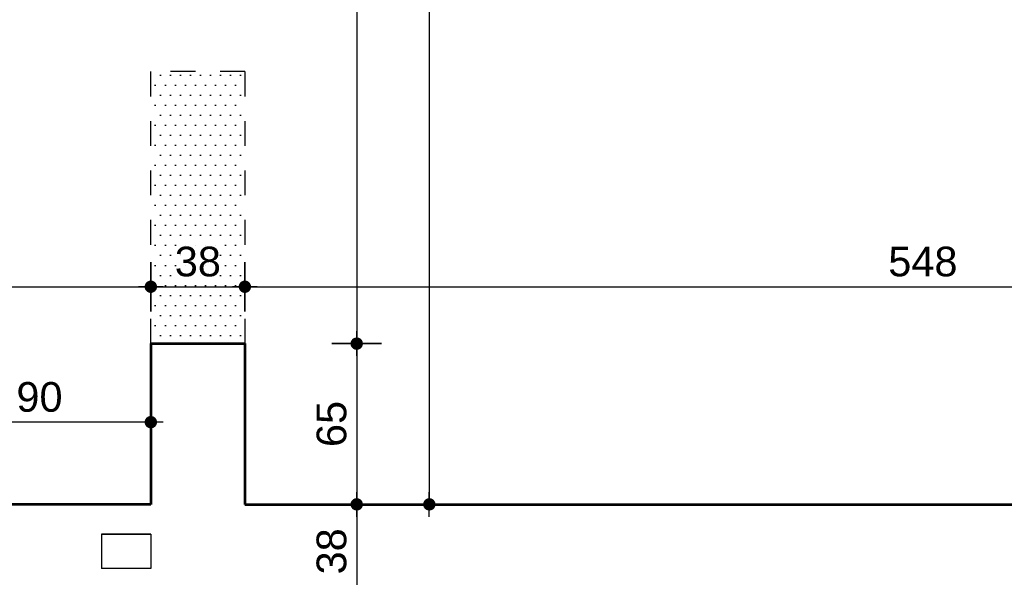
# Model space of a CAD drawing. Header units: millimetres. Extents: x 11979 to 23691, y 12825 to 41978.
# Tile 246 of 256: x 20894 to 21292, y 38335 to 38561. Entities that reach past the tile are written whole.
import ezdxf

# ---------------------------------------------------------------- set-up
doc = ezdxf.new("R2010")
doc.units = ezdxf.units.MM
doc.linetypes.add('4002', pattern=[2, 1, -1])
for name, color, linetype in [('-LI-WIDOK', 2, 'Continuous'), ('-WYMIAR', 8, 'Continuous'), ('_PROJEKTOWANE', 5, 'Continuous')]:
    doc.layers.add(name, color=color, linetype=linetype)
doc.layers.add('-ŚCIANY DZIAŁOWE', color=3, linetype='Continuous', lineweight=35)
doc.layers.add('-ŚCIANY NOŚNE', color=4, linetype='Continuous', lineweight=53)
doc.layers.add('DO USU', color=7, linetype='Continuous', true_color=0x969696)
doc.layers.add('ISTN. BUD', color=253, linetype='Continuous', true_color=0x828282)
doc.styles.get("Standard").update_dxf_attribs({"font": 'arial.ttf'})
doc.dimstyles.new('CZA-KROPKA-50', dxfattribs={"dimtxt": 12, "dimasz": 1, "dimexe": 2, "dimexo": 25, "dimgap": 4, "dimtad": 1, "dimdec": 1, "dimrnd": 0.5, "dimzin": 9, "dimdsep": 46, "dimtxsty": 'Standard', "dimblk": 'CZA-KROPKA', "dimblk1": 'CZA-KROPKA', "dimblk2": 'CZA-KROPKA', "dimsah": 1, "dimcen": -20, "dimse1": 1, "dimse2": 1, "dimclrd": 8, "dimclre": 8, "dimclrt": 9, "dimadec": 0, "dimazin": 0, "dimtfac": 1, "dimtdec": 1, "dimtmove": 1, "dimatfit": 3, "dimldrblk": 'CZA-KROPKA', "dimfxl": 1, "dimtolj": 1, "dimtzin": 9, "dimarcsym": 0})

# ---------------------------------------------------------------- blocks, each defined once
blk = doc.blocks.new('CZA-KROPKA')
at = {"layer": '-WYMIAR', "linetype": 'ByBlock'}
for p, q in [((0, 10), (0, -10)), ((5, 0), (-5, 0))]:
    blk.add_line(p, q, dxfattribs=at)
at = {"layer": '-WYMIAR', "linetype": 'ByBlock', "const_width": 2.5}
blk.add_lwpolyline([(-1.25, 0, 1), (1.25, 0, 1)], format="xyb", close=True, dxfattribs=at)
blk = doc.blocks.new('*D1290')
at = {"layer": '-LI-WIDOK', "color": 8, "lineweight": -2}
blk.add_line((20448.27, 38452.65), (20946.27, 38452.65), dxfattribs=at)
at = {"layer": 'Defpoints', "color": 0}
for p in [(20447.27, 38452.65), (20947.27, 38452.65), (20947.27, 38452.15)]:
    blk.add_point(p, dxfattribs=at)
at = {"layer": '-LI-WIDOK', "color": 8, "lineweight": -2, "rotation": 180}
blk.add_blockref('CZA-KROPKA', (20447.27, 38452.65), dxfattribs=at)
at = {"layer": '-LI-WIDOK', "color": 8, "lineweight": -2}
blk.add_blockref('CZA-KROPKA', (20947.27, 38452.65), dxfattribs=at)
at = {"layer": '-LI-WIDOK', "color": 9, "insert": (20697.27, 38462.78), "char_height": 12, "attachment_point": 5}
blk.add_mtext('\\A1;500', dxfattribs=at)
blk = doc.blocks.new('*D1291')
at = {"layer": '-LI-WIDOK', "color": 8, "lineweight": -2}
blk.add_line((20948.27, 38452.65), (20984.27, 38452.65), dxfattribs=at)
at = {"layer": 'Defpoints', "color": 0}
for p in [(20947.27, 38452.65), (20985.27, 38452.65), (20985.27, 38452.15)]:
    blk.add_point(p, dxfattribs=at)
at = {"layer": '-LI-WIDOK', "color": 8, "lineweight": -2, "rotation": 180}
blk.add_blockref('CZA-KROPKA', (20947.27, 38452.65), dxfattribs=at)
at = {"layer": '-LI-WIDOK', "color": 8, "lineweight": -2}
blk.add_blockref('CZA-KROPKA', (20985.27, 38452.65), dxfattribs=at)
at = {"layer": '-LI-WIDOK', "color": 9, "insert": (20966.27, 38462.78), "char_height": 12, "attachment_point": 5}
blk.add_mtext('\\A1;38', dxfattribs=at)
blk = doc.blocks.new('*D1292')
at = {"layer": '-LI-WIDOK', "color": 8, "lineweight": -2}
blk.add_line((20986.27, 38452.65), (21532.27, 38452.65), dxfattribs=at)
at = {"layer": 'Defpoints', "color": 0}
for p in [(20985.27, 38452.65), (21533.27, 38452.65), (21533.27, 38449.15)]:
    blk.add_point(p, dxfattribs=at)
at = {"layer": '-LI-WIDOK', "color": 8, "lineweight": -2, "rotation": 180}
blk.add_blockref('CZA-KROPKA', (20985.27, 38452.65), dxfattribs=at)
at = {"layer": '-LI-WIDOK', "color": 8, "lineweight": -2}
blk.add_blockref('CZA-KROPKA', (21533.27, 38452.65), dxfattribs=at)
at = {"layer": '-LI-WIDOK', "color": 9, "insert": (21259.27, 38462.78), "char_height": 12, "attachment_point": 5}
blk.add_mtext('\\A1;548', dxfattribs=at)
blk = doc.blocks.new('*D1310')
at = {"layer": '-LI-WIDOK', "color": 8, "lineweight": -2}
blk.add_line((21030.47, 38428.65), (21030.47, 38365.65), dxfattribs=at)
at = {"layer": 'Defpoints', "color": 0}
for p in [(20985.27, 38429.65), (20985.27, 38364.65), (21030.47, 38364.65)]:
    blk.add_point(p, dxfattribs=at)
at = {"layer": '-LI-WIDOK', "color": 8, "lineweight": -2}
for p, rotation in [((21030.47, 38429.65), 90), ((21030.47, 38364.65), 270)]:
    blk.add_blockref('CZA-KROPKA', p, dxfattribs=dict(at, rotation=rotation))
at = {"layer": '-LI-WIDOK', "color": 9, "insert": (21020.34, 38397.15), "char_height": 12, "attachment_point": 5, "rotation": 90}
blk.add_mtext('\\A1;65', dxfattribs=at)
blk = doc.blocks.new('*D1311')
at = {"layer": '-LI-WIDOK', "color": 8, "lineweight": -2}
blk.add_line((21030.47, 38363.65), (21030.47, 38327.65), dxfattribs=at)
at = {"layer": 'Defpoints', "color": 0}
for p in [(20985.27, 38364.65), (20972.27, 38326.65), (21030.47, 38326.65)]:
    blk.add_point(p, dxfattribs=at)
at = {"layer": '-LI-WIDOK', "color": 8, "lineweight": -2}
for p, rotation in [((21030.47, 38364.65), 90), ((21030.47, 38326.65), 270)]:
    blk.add_blockref('CZA-KROPKA', p, dxfattribs=dict(at, rotation=rotation))
at = {"layer": '-LI-WIDOK', "color": 9, "insert": (21020.33, 38345.65), "char_height": 12, "attachment_point": 5, "rotation": 90}
blk.add_mtext('\\A1;38', dxfattribs=at)
blk = doc.blocks.new('*D1434')
at = {"layer": '-LI-WIDOK', "color": 8, "lineweight": -2}
blk.add_line((22263.24, 39201.65), (22263.24, 37781.65), dxfattribs=at)
at = {"layer": 'Defpoints', "color": 0}
for p in [(20999.74, 39202.65), (22109.27, 37780.65), (22263.24, 37780.65)]:
    blk.add_point(p, dxfattribs=at)
at = {"layer": '-LI-WIDOK', "color": 8, "lineweight": -2}
for p, rotation in [((22263.24, 39202.65), 90), ((22263.24, 37780.65), 270)]:
    blk.add_blockref('CZA-KROPKA', p, dxfattribs=dict(at, rotation=rotation))
at = {"layer": '-LI-WIDOK', "color": 9, "insert": (22253.21, 38491.65), "char_height": 12, "attachment_point": 5, "rotation": 90}
blk.add_mtext('\\A1;1422', dxfattribs=at)
blk = doc.blocks.new('*D1437')
at = {"layer": '-LI-WIDOK', "color": 8, "lineweight": -2}
blk.add_line((22191.04, 38900.65), (22191.04, 38409.65), dxfattribs=at)
at = {"layer": 'Defpoints', "color": 0}
for p in [(20999.74, 38901.65), (22109.27, 38408.65), (22191.04, 38408.65)]:
    blk.add_point(p, dxfattribs=at)
at = {"layer": '-LI-WIDOK', "color": 8, "lineweight": -2}
for p, rotation in [((22191.04, 38901.65), 90), ((22191.04, 38408.65), 270)]:
    blk.add_blockref('CZA-KROPKA', p, dxfattribs=dict(at, rotation=rotation))
at = {"layer": '-LI-WIDOK', "color": 9, "insert": (22180.91, 38655.15), "char_height": 12, "attachment_point": 5, "rotation": 90}
blk.add_mtext('\\A1;493', dxfattribs=at)
blk = doc.blocks.new('*D1463')
at = {"layer": '-ŚCIANY DZIAŁOWE', "color": 8, "lineweight": -2}
blk.add_line((21030.47, 38748.65), (21030.47, 38430.65), dxfattribs=at)
at = {"layer": 'Defpoints', "color": 0}
for p in [(20985.27, 38749.65), (20985.27, 38429.65), (21030.47, 38429.65)]:
    blk.add_point(p, dxfattribs=at)
at = {"layer": '-ŚCIANY DZIAŁOWE', "color": 8, "lineweight": -2}
for p, rotation in [((21030.47, 38749.65), 90), ((21030.47, 38429.65), 270)]:
    blk.add_blockref('CZA-KROPKA', p, dxfattribs=dict(at, rotation=rotation))
at = {"layer": '-ŚCIANY DZIAŁOWE', "color": 9, "insert": (21020.33, 38589.65), "char_height": 12, "attachment_point": 5, "rotation": 90, "bg_fill": 3, "box_fill_scale": 1.1, "bg_fill_color": 257, "bg_fill_transparency": 0}
blk.add_mtext('\\A1;320', dxfattribs=at)
blk = doc.blocks.new('*D1677')
at = {"layer": '_PROJEKTOWANE', "color": 8, "lineweight": -2}
blk.add_line((21059.81, 38862.65), (21059.81, 38365.65), dxfattribs=at)
at = {"layer": 'Defpoints', "color": 0}
for p in [(21007.52, 38863.65), (21059.81, 38364.65), (21119.98, 38364.65)]:
    blk.add_point(p, dxfattribs=at)
at = {"layer": '_PROJEKTOWANE', "color": 8, "lineweight": -2}
for p, rotation in [((21059.81, 38863.65), 90), ((21059.81, 38364.65), 270)]:
    blk.add_blockref('CZA-KROPKA', p, dxfattribs=dict(at, rotation=rotation))
at = {"layer": '_PROJEKTOWANE', "color": 9, "insert": (21049.68, 38614.15), "char_height": 12, "attachment_point": 5, "rotation": 90}
blk.add_mtext('\\A1;499', dxfattribs=at)
blk = doc.blocks.new('*D1743')
at = {"layer": '_PROJEKTOWANE', "color": 8, "lineweight": -2}
blk.add_line((20946.27, 38397.89), (20858.27, 38397.89), dxfattribs=at)
at = {"layer": 'Defpoints', "color": 0}
for p in [(20857.27, 38397.89), (20857.27, 38364.65), (20947.27, 38364.65)]:
    blk.add_point(p, dxfattribs=at)
at = {"layer": '_PROJEKTOWANE', "color": 8, "lineweight": -2, "rotation": 180}
blk.add_blockref('CZA-KROPKA', (20857.27, 38397.89), dxfattribs=at)
at = {"layer": '_PROJEKTOWANE', "color": 8, "lineweight": -2}
blk.add_blockref('CZA-KROPKA', (20947.27, 38397.89), dxfattribs=at)
at = {"layer": '_PROJEKTOWANE', "color": 9, "insert": (20902.27, 38408.02), "char_height": 12, "attachment_point": 5}
blk.add_mtext('\\A1;90', dxfattribs=at)

msp = doc.modelspace()

# ---------------------------------------------------------------- linework, layer by layer
at = {"layer": '-LI-WIDOK'}
for p, q in [((20927.27, 38352.65), (20947.27, 38352.65)), ((20947.27, 38352.65), (20927.27, 38352.65)), ((20927.27, 38352.65), (20927.27, 38338.65)), ((20947.27, 38352.65), (20947.27, 38338.65)), ((20947.27, 38338.65), (20927.27, 38338.65))]:
    msp.add_line(p, q, dxfattribs=at)
at = {"layer": '-ŚCIANY NOŚNE'}
for p, q in [((20947.27, 38429.65), (20947.27, 38364.65)), ((20985.27, 38429.65), (20985.27, 38364.65)), ((20934.27, 38364.65), (20857.27, 38364.65)), ((20947.27, 38364.65), (20857.27, 38364.65)), ((20985.27, 38364.65), (21396.18, 38364.65))]:
    msp.add_line(p, q, dxfattribs=at)
at = {"layer": 'DO USU', "linetype": '4002', "ltscale": 10}
for p in [(20985.27, 38539.65), (20947.27, 38429.65)]:
    msp.add_line(p, (20947.27, 38539.65), dxfattribs=at)

# ---------------------------------------------------------------- dimensions: what is measured, and where the dimension line sits
at = {"layer": '-LI-WIDOK'}
for base, p1, p2, picture, middle in [((22263.24, 37780.65), (20999.74, 39202.65), (22109.27, 37780.65), '*D1434', (22253.21, 38491.65)), ((22191.04, 38408.65), (20999.74, 38901.65), (22109.27, 38408.65), '*D1437', (22180.91, 38655.15)), ((21030.47, 38364.65), (20985.27, 38429.65), (20985.27, 38364.65), '*D1310', (21020.34, 38397.15)), ((21030.47, 38326.65), (20985.27, 38364.65), (20972.27, 38326.65), '*D1311', (21020.33, 38345.65))]:
    dim = msp.add_linear_dim(base=base, p1=p1, p2=p2, angle=90, dimstyle='CZA-KROPKA-50', override={"dimfxl": 0, "dimfxlon": 1}, dxfattribs=at)
    dim.commit()
    dim.dimension.update_dxf_attribs({"geometry": picture, "text_midpoint": middle})
for base, p1, p2, picture, middle in [((20947.27, 38452.65), (20447.27, 38452.65), (20947.27, 38452.15), '*D1290', (20697.27, 38462.78)), ((20985.27, 38452.65), (20947.27, 38452.65), (20985.27, 38452.15), '*D1291', (20966.27, 38462.78)), ((21533.27, 38452.65), (20985.27, 38452.65), (21533.27, 38449.15), '*D1292', (21259.27, 38462.78))]:
    dim = msp.add_linear_dim(base=base, p1=p1, p2=p2, dimstyle='CZA-KROPKA-50', override={"dimfxl": 0, "dimfxlon": 1}, dxfattribs=at)
    dim.commit()
    dim.dimension.update_dxf_attribs({"geometry": picture, "text_midpoint": middle})
at = {"layer": '_PROJEKTOWANE'}
dim = msp.add_linear_dim(base=(20857.27, 38397.89), p1=(20947.27, 38364.65), p2=(20857.27, 38364.65), dimstyle='CZA-KROPKA-50', dxfattribs=at)
dim.commit()
dim.dimension.update_dxf_attribs({"geometry": '*D1743', "text_midpoint": (20902.27, 38408.02)})

# ---------------------------------------------------------------- next in the draw order: dimensions: what is measured, and where the dimension line sits
at = {"layer": '-ŚCIANY DZIAŁOWE'}
dim = msp.add_linear_dim(base=(21030.47, 38429.65), p1=(20985.27, 38749.65), p2=(20985.27, 38429.65), angle=90, dimstyle='CZA-KROPKA-50', override={"dimfxl": 0, "dimfxlon": 1, "dimtfill": 1}, dxfattribs=at)
dim.commit()
dim.dimension.update_dxf_attribs({"geometry": '*D1463', "text_midpoint": (21020.33, 38589.65)})

# ---------------------------------------------------------------- next in the draw order: hatches: boundary and pattern name
at = {"layer": 'ISTN. BUD'}
h = msp.add_hatch(dxfattribs=at)
h.set_pattern_fill('DOTS', color=256, scale=2.55)
h.set_pattern_definition([(0, (8112.473, 14221.135), (2.0240625, 4.048125), [0, -4.048125])])
h.paths.add_polyline_path([(20947.27, 38749.65), (20947.27, 38629.65), (20985.27, 38629.65), (20985.27, 38749.65)])
h.paths.add_polyline_path([(20947.27, 38429.65), (20947.27, 38539.65), (20985.27, 38539.65), (20985.27, 38429.65)])

# ---------------------------------------------------------------- next in the draw order: linework, layer by layer
at = {"layer": '-ŚCIANY NOŚNE'}
msp.add_line((20947.27, 38429.65), (20985.27, 38429.65), dxfattribs=at)
at = {"layer": 'DO USU', "linetype": '4002', "ltscale": 10}
msp.add_line((20985.27, 38539.65), (20985.27, 38429.65), dxfattribs=at)

# ---------------------------------------------------------------- next in the draw order: dimensions: what is measured, and where the dimension line sits
at = {"layer": '_PROJEKTOWANE'}
dim = msp.add_linear_dim(base=(21059.81, 38364.65), p1=(21007.52, 38863.65), p2=(21119.98, 38364.65), angle=90, dimstyle='CZA-KROPKA-50', dxfattribs=at)
dim.commit()
dim.dimension.update_dxf_attribs({"geometry": '*D1677', "text_midpoint": (21049.68, 38614.15)})

doc.saveas('drawing.dxf')
